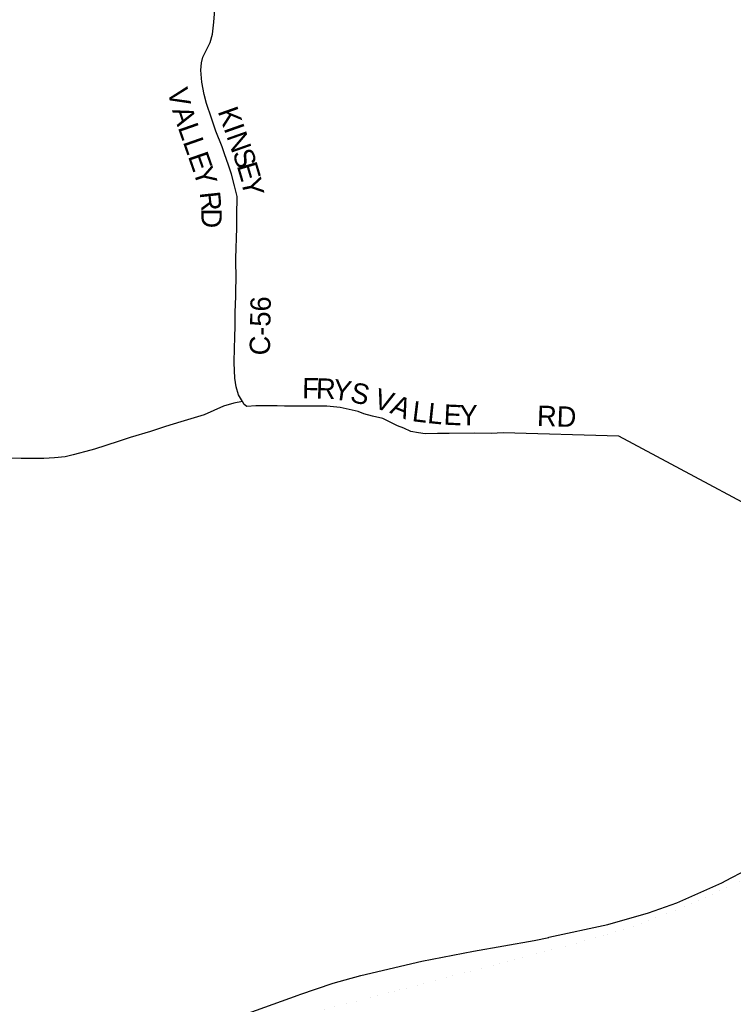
# Model space of a CAD drawing. Header units: feet. Extents: x 2045852 to 2423567, y 671180 to 1091522.
# Tile 20 of 101: x 2248180 to 2258693, y 857942 to 872447. Entities that reach past the tile are written whole.
import ezdxf

# ---------------------------------------------------------------- set-up
doc = ezdxf.new("R2010")
doc.units = ezdxf.units.FT
doc.header["$MEASUREMENT"] = 0
doc.linetypes.add('rr2', pattern=[0])
for name, color, linetype in [('GM_X_County_Road', 3, 'Continuous'), ('GM_X_County_Road_Text', 3, 'Continuous'), ('GM_X_Rail_Line', 7, 'rr2'), ('GM_X_US_Route', 1, 'Continuous')]:
    doc.layers.add(name, color=color, linetype=linetype)
doc.styles.add('Style-font30', font='font30.shx')

msp = doc.modelspace()

# ---------------------------------------------------------------- linework, layer by layer
at = {"layer": 'GM_X_County_Road', "flags": 128}
for points in [[(2251460.677069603, 866824.5163474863), (2251405.827179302, 866922.1861521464), (2251368.827253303, 867040.0359164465), (2251347.777295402, 867166.0156644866), (2251337.897315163, 867392.2252120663), (2251344.037302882, 867616.5647633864), (2251348.897293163, 867754.7844869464), (2251353.297284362, 867949.0740983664), (2251353.717283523, 868139.3237178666), (2251363.827263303, 868367.6932611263), (2251366.847257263, 868487.8730207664), (2251369.847251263, 868608.0527804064), (2251365.187260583, 868928.4321396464), (2251377.477236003, 869379.1112382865), (2251377.967235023, 869561.3508738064), (2251381.637227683, 869841.7403130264), (2251346.307298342, 869999.6499972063), (2251298.877393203, 870169.4896575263), (2251257.727475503, 870305.3193858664), (2251196.337598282, 870469.0290584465), (2251161.447668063, 870572.8688507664), (2251071.467848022, 870806.4283836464), (2251003.857983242, 870996.1080042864), (2250934.028122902, 871211.8075728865), (2250898.898193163, 871345.6873051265), (2250865.388260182, 871525.6469452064), (2250847.888295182, 871705.7365850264), (2250859.018272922, 871811.9663725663), (2250878.338234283, 871894.2362080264), (2250929.558131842, 871992.7860109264), (2250984.598021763, 872113.3957697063), (2251019.607951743, 872235.8455248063), (2251040.177910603, 872410.2451760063), (2251056.677877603, 872592.6148112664)], [(2260018.300449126, 864700.5547575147), (2257006.885977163, 866310.4473756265), (2255304.849381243, 866361.8072729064), (2255127.669735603, 866351.5972933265), (2254883.530223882, 866356.1072843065), (2254509.430972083, 866352.7372910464), (2254337.411316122, 866350.2772959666), (2254153.381684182, 866347.6273012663), (2254053.151884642, 866362.2172720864), (2253940.832109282, 866382.6372312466), (2253840.192310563, 866427.2771419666), (2253747.692495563, 866462.0070725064), (2253620.722749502, 866530.3169358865), (2253530.102930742, 866573.0868503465), (2253375.563239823, 866608.9267786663), (2253249.113492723, 866639.1667181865), (2253166.593657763, 866676.0466444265), (2252903.734183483, 866732.3765317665), (2252705.404580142, 866751.5664933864), (2252495.315000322, 866752.5464914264), (2252243.195504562, 866754.9464866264), (2252083.135824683, 866754.6464872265), (2251971.066048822, 866757.0364824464), (2251658.926673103, 866758.5664793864), (2251526.986936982, 866750.6664951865), (2251488.587013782, 866780.1564362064), (2251460.677069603, 866824.5163474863), (2251336.257318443, 866800.0163964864), (2251182.827625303, 866753.7264890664), (2250898.468194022, 866625.4267456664), (2250553.738883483, 866522.2969519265), (2250330.599329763, 866452.9770905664), (2250107.489775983, 866381.6672331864), (2249808.600373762, 866291.2174140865), (2249629.310732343, 866234.5375274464), (2249284.721421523, 866121.4077537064), (2249226.480657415, 866105.8506651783), (2248966.322058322, 866036.3579238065), (2248852.082286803, 866008.9979785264), (2248694.282602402, 865990.6980151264), (2248538.362914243, 865980.4480356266), (2248422.323146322, 865980.7880349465), (2248200.223590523, 865981.5980333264), (2247956.024078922, 865990.1080163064)]]:
    msp.add_lwpolyline(points, dxfattribs=at)
at = {"layer": 'GM_X_Rail_Line', "ltscale": 0.125, "const_width": 0.18, "flags": 128}
msp.add_lwpolyline([(2217950.374022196, 829261.1859810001), (2220429.289132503, 830218.5395595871), (2223257.633475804, 831294.127408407), (2226721.036548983, 832615.444765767), (2228283.363424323, 833212.4135718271), (2230772.868445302, 834169.1516583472), (2231289.307412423, 834375.1912462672), (2231632.096726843, 834519.610957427), (2231911.406168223, 834637.7707211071), (2232118.425754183, 834755.0704865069), (2232485.675019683, 834989.130018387), (2232865.484260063, 835240.349515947), (2233219.433552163, 835521.0489545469), (2233480.533029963, 835741.098514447), (2233686.502618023, 835947.738101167), (2233888.112214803, 836162.827670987), (2234177.681635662, 836493.8270089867), (2234370.541249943, 836730.0865364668), (2236369.557251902, 839681.3006340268), (2239297.401396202, 844043.0019106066), (2241860.126270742, 847880.0742364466), (2243422.353146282, 850190.0696164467), (2244042.331906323, 851142.8377109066), (2244623.880743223, 851951.2560940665), (2245083.439824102, 852529.3149379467), (2245380.819229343, 852893.4342097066), (2245946.348098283, 853539.0229185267), (2246323.877343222, 853931.6721332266), (2246964.946061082, 854568.0208605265), (2247872.124246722, 855374.9492466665), (2248849.212292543, 856160.3276759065), (2249634.000722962, 856748.2964999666), (2250061.809867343, 857050.1858961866), (2250291.479408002, 857196.1556042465), (2250665.308660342, 857348.6652992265), (2253230.393530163, 858009.6939771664), (2255203.969583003, 858531.3729338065), (2256219.947551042, 858796.8724028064), (2256813.106364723, 858963.4320696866), (2257260.275470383, 859106.6817831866), (2257752.714485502, 859294.6014073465), (2258222.083546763, 859486.3210239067), (2259045.671899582, 859878.3402398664), (2259814.850361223, 860273.6494492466), (2262395.665199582, 861622.9967505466), (2265231.539527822, 863099.9137967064), (2268896.632197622, 865008.6799791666), (2269251.091488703, 865202.5695913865), (2269519.050952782, 865346.9993025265), (2272898.954192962, 867636.1247242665), (2273912.012166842, 868248.9534986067), (2275248.289494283, 869153.3216898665), (2275542.378906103, 869370.2412560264), (2275765.068460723, 869561.2608739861), (2275978.998032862, 869808.7603789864), (2276185.817619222, 870106.6197832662), (2277007.465975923, 871584.1368282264), (2277188.915613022, 871927.426141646), (2277362.515265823, 872203.2155900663), (2277529.904931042, 872405.4251856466), (2277699.444591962, 872575.5348454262), (2277900.454189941, 872701.8745927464), (2278107.553775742, 872829.8543367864), (2278294.113402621, 872913.0441704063), (2278522.132946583, 872987.8740207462), (2278781.632427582, 873018.9239586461), (2279136.751717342, 873010.503975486), (2279460.301070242, 872973.9240486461), (2279701.920587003, 872902.0841923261), (2279906.500177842, 872846.3643037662), (2280148.759693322, 872820.4443556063), (2280451.119088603, 872858.1042802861), (2281055.597879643, 872975.8340448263), (2282028.885933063, 873161.2136740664), (2284291.101408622, 873471.9330526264), (2285443.489103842, 873684.8226268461), (2285804.268382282, 873710.7725749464), (2286259.367472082, 873663.0226704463)], dxfattribs=at)
at = {"layer": 'GM_X_US_Route', "flags": 128}
for points in [[(2255976.942402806, 858928.5669233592), (2255977.058036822, 858928.5921393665), (2256846.506297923, 859118.2417600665), (2257443.985102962, 859291.9114127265), (2257860.274270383, 859437.4311216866), (2258524.962941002, 859732.6905311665), (2258661.430903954, 859803.6462038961), (2259271.683632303, 860120.9433331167), (2261856.566277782, 861464.9370666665), (2264011.511967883, 862588.0748203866), (2264392.261206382, 862786.4044237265), (2264407.611175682, 862794.3944077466), (2264554.230882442, 862870.7742549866), (2269100.071790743, 865238.6295192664), (2269317.951058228, 865357.2490500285)], [(2252281.608303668, 858074.8973935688), (2252283.635423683, 858075.6238453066), (2252308.505373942, 858084.5338274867), (2252796.194398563, 858253.7234891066), (2252974.693531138, 858302.1054516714), (2253207.263576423, 858365.1432662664), (2254105.501779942, 858579.6928371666), (2254865.440260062, 858725.0325464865), (2255760.978468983, 858881.4722336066), (2255976.942402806, 858928.5669233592)], [(2248624.723404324, 856255.4877773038), (2248626.312738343, 856256.0174845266), (2248785.982419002, 856309.2373780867), (2248882.982225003, 856349.4672976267), (2248993.472004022, 856412.0171725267), (2249504.430982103, 856791.9064127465), (2249707.119807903, 856943.1583430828), (2249789.370412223, 857004.5359874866), (2250146.099698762, 857222.7955509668), (2250549.208892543, 857422.0951523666), (2250762.678465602, 857525.0149465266), (2250931.028128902, 857590.8948147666), (2252281.608303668, 858074.8973935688)]]:
    msp.add_lwpolyline(points, dxfattribs=at)

# ---------------------------------------------------------------- texts
at = {"layer": 'GM_X_County_Road_Text', "style": 'Style-font30'}
for s, rotation, p in [('V', 282.025055, (2250357.812124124, 871408.5374220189)), ('A', 288.410225, (2250422.402369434, 871115.1103374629)), ('K', 289.433777, (2251093.98004522, 871098.5799818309)), ('L', 289.258835, (2250507.326007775, 870860.0129876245)), ('I', 289.432251, (2251181.813510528, 870849.6317728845)), ('N', 289.429131, (2251222.800233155, 870733.4523706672)), ('L', 289.305161, (2250581.434711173, 870647.9285268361)), ('E', 289.210167, (2250655.579572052, 870436.2637144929)), ('S', 289.106621, (2251310.47029015, 870484.9067974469)), ('E', 286.553528, (2251375.637227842, 870297.0262904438)), ('Y', 288.12854, (2250728.936015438, 870225.7756779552)), ('Y', 281.906487, (2251437.988997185, 870088.1641903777)), ('R', 276.084602, (2250830.718693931, 869901.6868213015)), ('D', 270.513649, (2250856.391684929, 869664.3766596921)), ('C-56', 88.98992900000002, (2251865.967653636, 867500.0618772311)), ('F', 359.2635300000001, (2252340.515357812, 866869.4885864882)), ('R', 357.981756, (2252541.131171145, 866866.9296105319)), ('Y', 351.6210770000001, (2252778.6151194, 866859.0492716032)), ('S', 347.251125, (2253033.856289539, 866821.6874907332)), ('V', 341.8173330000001, (2253375.227297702, 866738.4095147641)), ('A', 337.44907, (2253620.373283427, 866658.13421125)), ('L', 353.113387, (2253950.55384976, 866534.1929980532)), ('L', 354.015249, (2254178.454514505, 866506.7108495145)), ('E', 357.419335, (2254421.05859486, 866481.8534103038)), ('Y', 0.238356, (2254661.354826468, 866471.4343079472)), ('RD', 358.026169, (2255797.132946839, 866464.6157509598))]:
    msp.add_text(s, height=300, rotation=rotation, dxfattribs=at).set_placement(p)

doc.saveas('drawing.dxf')
